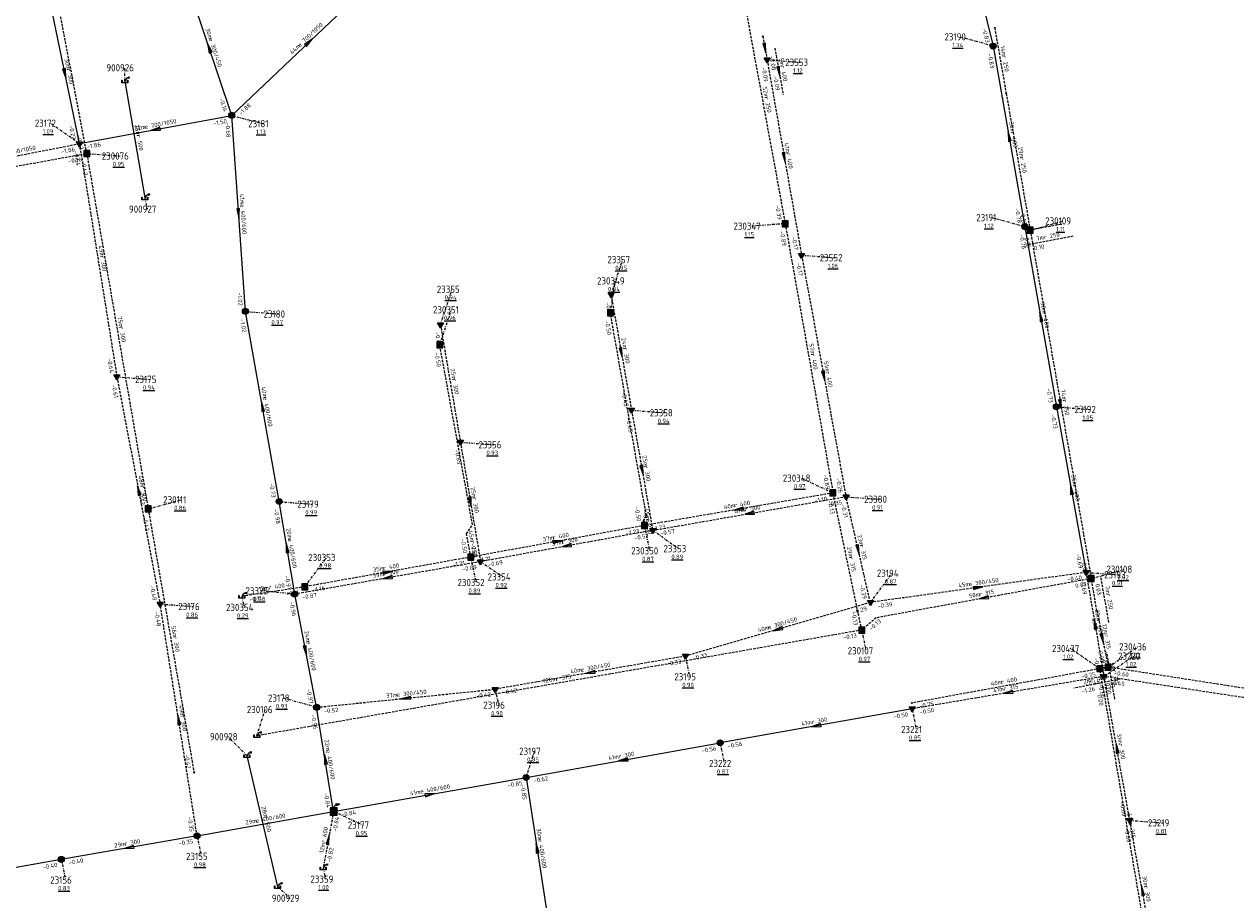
# Model space of a CAD drawing. Extents: x 188323 to 208361, y 565368 to 574910.
# Tile 150 of 256: x 201651 to 201904, y 569709 to 569892. Entities that reach past the tile are written whole.
import ezdxf

# ---------------------------------------------------------------- set-up
doc = ezdxf.new("R2010")
doc.units = 0
for name, pattern in [('BORDER', [1.75, 0.5, -0.25, 0.5, -0.25, 0, -0.25]), ('DASHDOT', [1, 0.5, -0.25, 0, -0.25]), ('DASHED', [0.75, 0.5, -0.25])]:
    doc.linetypes.add(name, pattern=pattern)
doc.layers.get('0').update_dxf_attribs({"linetype": 'CONTINUOUS'})
for name, color, linetype in [('RIO-AFM', 7, 'CONTINUOUS'), ('RIO-BOK', 7, 'CONTINUOUS'), ('RIO-DET', 7, 'CONTINUOUS'), ('RIO-KNP', 7, 'CONTINUOUS'), ('RIO-KNR', 7, 'CONTINUOUS'), ('RIO-LAG', 7, 'CONTINUOUS'), ('RIO-LAG_0B', 7, 'CONTINUOUS'), ('RIO-LAG_1B', 7, 'DASHED'), ('RIO-LAG_2B', 7, 'DASHED'), ('RIO-LAG_4', 7, 'BORDER'), ('RIO-LEN', 7, 'CONTINUOUS'), ('RIO-MVD', 1, 'CONTINUOUS'), ('RIO-VRB', 6, 'DASHDOT'), ('RIO-VRH', 7, 'CONTINUOUS')]:
    doc.layers.add(name, color=color, linetype=linetype)
doc.styles.add('RIO-TXT', font='isocp.shx')

# ---------------------------------------------------------------- blocks, each defined once
blk = doc.blocks.new('L_VHR')
blk.add_lwpolyline([(-0.5, 0), (0.5, 0), (-0.5, 0.15), (-0.5, -0.15), (0.5, 0)])
blk = doc.blocks.new('K_FIC')
blk.add_circle((0, 0), 0.0625)
at = {"style": 'RIO-TXT', "flags": 1}
blk.add_attdef('KNOOPNAAM', (2, 2), '', height=1, dxfattribs=at)
blk = doc.blocks.new('K_IPR')
blk.add_lwpolyline([(-0.5, -0.5), (0.5, -0.5), (0.5, 0.5), (-0.5, 0.5)], close=True)
blk.add_solid([(-0.5, 0.5), (0.5, 0.5), (-0.5, -0.5), (0.5, -0.5)])
at = {"style": 'RIO-TXT', "flags": 1}
blk.add_attdef('KNOOPNAAM', (2, 2), '', height=1, dxfattribs=at)
blk = doc.blocks.new('K_UTB')
blk.add_lwpolyline([(0.5, 0.15), (0.5, -0.3), (-0.5, -0.3), (-0.5, 0.15), (-0.45, 0.15), (-0.45, -0.25), (0, -0.25), (0.45, -0.25), (0.45, 0.15)], close=True)
blk.add_lwpolyline([(0.85, 0.6), (0.55, 0.65), (0.614828, 0.459583), (0.850842, 0.598937)])
blk.add_arc((0.85, -0.25), 0.85, 90, 180)
at = {"style": 'RIO-TXT', "flags": 1}
blk.add_attdef('KNOOPNAAM', (2, 2), '', height=1, dxfattribs=at)
blk = doc.blocks.new('K_IPG')
blk.add_circle((0, 0), 0.5)
for points in [[(0, 0), (-0.5, 0), (-0.433013, 0.25)], [(0, 0), (-0.433013, -0.25), (-0.5, 0)], [(0, 0), (-0.433013, 0.25), (-0.25, 0.433013)], [(0, 0), (-0.25, -0.433013), (-0.433013, -0.25)], [(0, 0), (-0.25, 0.433013), (0, 0.5)], [(0, 0), (0, -0.5), (-0.25, -0.433013)], [(0, 0), (0, 0.5), (0.25, 0.433013)], [(0, 0), (0.25, 0.433013), (0.433013, 0.25)], [(0, 0), (0.433013, 0.25), (0.5, 0)], [(0, 0), (0.5, 0), (0.433013, -0.25)], [(0, 0), (0.433013, -0.25), (0.25, -0.433013)], [(0, 0), (0.25, -0.433013), (0, -0.5)]]:
    blk.add_solid(points)
at = {"style": 'RIO-TXT', "flags": 1}
blk.add_attdef('KNOOPNAAM', (2, 2), '', height=1, dxfattribs=at)
blk = doc.blocks.new('K_IPD')
blk.add_lwpolyline([(-0.496027, 0.307994), (0.503973, 0.307994), (0.003973, -0.558031)], close=True)
blk.add_solid([(-0.496027, 0.307994), (0.503973, 0.307994), (0.003973, -0.558031)])
at = {"style": 'RIO-TXT', "flags": 1}
blk.add_attdef('KNOOPNAAM', (2, 2), '', height=1, dxfattribs=at)
blk = doc.blocks.new('K_OVL')
for points in [[(0.6, 0.6), (-0.6, 0.6), (-0.6, -0.6), (0.6, -0.6)], [(1, 1.25), (0.474823, 0.983111), (0.413034, 1.369554)]]:
    blk.add_lwpolyline(points, close=True)
blk.add_arc((0.81571, 0.439293), 0.83139, 77.193131, 168.854604)
blk.add_solid([(-0.6, 0.6), (0.6, 0.6), (-0.6, -0.6), (0.6, -0.6)])
at = {"style": 'RIO-TXT', "flags": 1}
blk.add_attdef('KNOOPNAAM', (2, 2), '', height=1, dxfattribs=at)
blk = doc.blocks.new('126_02______230008____230108_')
at = {"layer": 'RIO-LAG_1B'}
blk.add_line((0, 0), (-1.707, 9.671), dxfattribs=at)
at = {"layer": 'RIO-AFM', "style": 'RIO-TXT'}
blk.add_text('r 250', height=0.9, rotation=279.9965, dxfattribs=at).set_placement((-0.5479, 5.9864))
at = {"layer": 'RIO-BOK', "style": 'RIO-TXT'}
blk.add_text('0.03', height=0.9, rotation=279.9965, dxfattribs=at).set_placement((-2.842, 8.0489))
at = {"layer": 'RIO-LEN', "style": 'RIO-TXT'}
blk.add_text('7m', height=0.9, rotation=279.9965, dxfattribs=at).set_placement((-0.8299, 7.5817))
blk = doc.blocks.new('127_02______230009____230109_')
at = {"layer": 'RIO-LAG_1B'}
blk.add_line((0, 0), (-9.649, -1.832), dxfattribs=at)
at = {"layer": 'RIO-AFM', "style": 'RIO-TXT'}
blk.add_text('r 250', height=0.9, rotation=370.726, dxfattribs=at).set_placement((-5.9792, -0.6254))
at = {"layer": 'RIO-BOK', "style": 'RIO-TXT'}
blk.add_text('0.10', height=0.9, rotation=370.726, dxfattribs=at).set_placement((-8.0124, -2.946))
at = {"layer": 'RIO-LEN', "style": 'RIO-TXT'}
blk.add_text('7m', height=0.9, rotation=370.726, dxfattribs=at).set_placement((-7.5707, -0.928))
blk = doc.blocks.new('147_02______230184____230437_')
at = {"layer": 'RIO-LAG_1B'}
blk.add_line((0, 0), (-1.667, 9.678), dxfattribs=at)
at = {"layer": 'RIO-AFM', "style": 'RIO-TXT'}
blk.add_text('r 315', height=0.9, rotation=279.7605, dxfattribs=at).set_placement((-0.5231, 5.9887))
at = {"layer": 'RIO-BOK', "style": 'RIO-TXT'}
for p in [(-2.8086, 8.0606), (-1.9824, 3.2713)]:
    blk.add_text('0.00', height=0.9, rotation=279.7605, dxfattribs=at).set_placement(p)
at = {"layer": 'RIO-LEN', "style": 'RIO-TXT'}
blk.add_text('4m', height=0.9, rotation=279.7605, dxfattribs=at).set_placement((-0.7985, 7.5851))
blk = doc.blocks.new('182_02______230436____230437_')
at = {"layer": 'RIO-LAG_1B'}
blk.add_line((0, 0), (-9.632, -1.919), dxfattribs=at)
at = {"layer": 'RIO-AFM', "style": 'RIO-TXT'}
blk.add_text('r 400', height=0.9, rotation=371.2462, dxfattribs=at).set_placement((-5.9733, -0.6792))
at = {"layer": 'RIO-BOK', "style": 'RIO-TXT'}
for p in [(-7.9853, -3.018), (-3.7479, -2.1726)]:
    blk.add_text('-1.26', height=0.9, rotation=371.2462, dxfattribs=at).set_placement(p)
at = {"layer": 'RIO-LEN', "style": 'RIO-TXT'}
blk.add_text('2m', height=0.9, rotation=371.2462, dxfattribs=at).set_placement((-7.562, -0.9961))
blk = doc.blocks.new('216_02______23554_____23553_')
at = {"layer": 'RIO-LAG_2B'}
blk.add_line((0, 0), (1.764, -9.662), dxfattribs=at)
at = {"layer": 'RIO-VRH', "xscale": 2, "yscale": 2, "zscale": 2, "rotation": 280.3232}
blk.add_blockref('L_VHR', (0.882, -4.831), dxfattribs=at)
at = {"layer": 'RIO-AFM', "style": 'RIO-TXT'}
blk.add_text('r 400', height=0.9, rotation=280.3232, dxfattribs=at).set_placement((1.1802, -3.6784))
at = {"layer": 'RIO-BOK', "style": 'RIO-TXT'}
for s, p in [('-0.08', (-1.1257, -1.6286)), ('-0.09', (-0.3493, -5.8792))]:
    blk.add_text(s, height=0.9, rotation=280.3232, dxfattribs=at).set_placement(p)
at = {"layer": 'RIO-LEN', "style": 'RIO-TXT'}
blk.add_text('5m', height=0.9, rotation=280.3232, dxfattribs=at).set_placement((0.8891, -2.0848))

msp = doc.modelspace()

# ---------------------------------------------------------------- linework, layer by layer
at = {"layer": 'RIO-LAG'}
for p, q in [((201671.712, 569880.32), (201675.872, 569855.936)), ((201697.184, 569739.52), (201703.6, 569712.192))]:
    msp.add_line(p, q, dxfattribs=at)
at = {"layer": 'RIO-LAG_0B'}
for p, q in [((201843.696, 569925.504), (201852.928, 569887.616)), ((201694.016, 569873.152), (201726.288, 569903.744)), ((201694.016, 569873.152), (201684.608, 569901.248)), ((201662.256, 569867.264), (201656.176, 569896.512)), ((201852.928, 569887.616), (201859.552, 569849.92)), ((201662.256, 569867.264), (201694.016, 569873.152)), ((201696.88, 569832.256), (201694.016, 569873.152)), ((201859.552, 569849.92), (201866.128, 569812.352)), ((201703.936, 569792.576), (201696.88, 569832.256)), ((201866.128, 569812.352), (201872.304, 569777.792)), ((201707.168, 569773.248), (201703.936, 569792.576)), ((201711.744, 569749.632), (201707.168, 569773.248)), ((201715.296, 569727.872), (201711.744, 569749.632)), ((201836.016, 569749.312), (201795.952, 569742.208)), ((201755.472, 569734.976), (201795.952, 569742.208)), ((201715.296, 569727.872), (201755.472, 569734.976)), ((201755.472, 569734.976), (201759.968, 569705.472)), ((201686.8, 569722.816), (201715.296, 569727.872)), ((201686.8, 569722.816), (201658.464, 569717.888)), ((201658.464, 569717.888), (201629.152, 569712.704))]:
    msp.add_line(p, q, dxfattribs=at)
at = {"layer": 'RIO-LAG_1B'}
for p, q in [((201663.776, 569865.216), (201651.024, 569932.352)), ((201800.144, 569901.568), (201809.536, 569850.56)), ((201853.248, 569891.456), (201855.648, 569877.76)), ((201855.648, 569877.76), (201860.656, 569849.216)), ((201602.432, 569854.144), (201663.776, 569865.216)), ((201663.776, 569865.216), (201676.592, 569791.04)), ((201809.536, 569850.56), (201819.504, 569794.368)), ((201867.088, 569850.432), (201860.656, 569849.216)), ((201860.656, 569849.216), (201873.408, 569776.512)), ((201819.504, 569794.368), (201780.16, 569787.584)), ((201825.504, 569765.76), (201819.504, 569794.368)), ((201676.592, 569791.04), (201686.176, 569736)), ((201780.16, 569787.584), (201743.92, 569780.992)), ((201743.92, 569780.992), (201709.28, 569774.784)), ((201874.576, 569769.792), (201873.408, 569776.512)), ((201709.28, 569774.784), (201696.128, 569772.8)), ((201874.576, 569769.792), (201876.928, 569758.016)), ((201825.504, 569765.76), (201699.264, 569743.68)), ((201876.928, 569758.016), (201875.168, 569757.696)), ((201975.632, 569742.656), (201876.928, 569758.016)), ((201875.168, 569757.696), (201835.952, 569750.528)), ((201875.824, 569753.856), (201875.168, 569757.696)), ((201875.824, 569753.856), (201885.904, 569695.104))]:
    msp.add_line(p, q, dxfattribs=at)
for points in [[(201780.16, 569787.584), (201779.984, 569788.544), (201780.56, 569789.632), (201773.04, 569831.936)], [(201743.92, 569780.992), (201743.024, 569785.856), (201744.288, 569787.712), (201737.44, 569825.28)], [(201873.408, 569776.512), (201828.544, 569768.32), (201825.504, 569765.76)]]:
    msp.add_lwpolyline(points, dxfattribs=at)
at = {"layer": 'RIO-LAG_2B'}
for p, q in [((201804.864, 569889.664), (201805.744, 569884.8)), ((201805.744, 569884.8), (201812.96, 569843.968)), ((201635.296, 569862.016), (201662.256, 569867.264)), ((201662.256, 569867.264), (201670.064, 569818.624)), ((201812.96, 569843.968), (201822.224, 569793.6)), ((201773.184, 569835.712), (201777.472, 569811.648)), ((201737.584, 569829.504), (201741.744, 569804.992)), ((201670.064, 569818.624), (201679.088, 569771.2)), ((201777.472, 569811.648), (201781.888, 569786.56)), ((201741.744, 569804.992), (201745.952, 569780.032)), ((201781.888, 569786.56), (201822.224, 569793.6)), ((201827.296, 569771.52), (201822.224, 569793.6)), ((201781.888, 569786.56), (201745.952, 569780.032)), ((201745.952, 569780.032), (201707.168, 569773.248)), ((201872.304, 569777.792), (201827.296, 569771.52)), ((201872.304, 569777.792), (201876.048, 569756.096)), ((201686.8, 569722.816), (201679.088, 569771.2)), ((201827.296, 569771.52), (201788.704, 569760.32)), ((201788.704, 569760.32), (201748.992, 569753.408)), ((201876.048, 569756.096), (201836.016, 569749.312)), ((201881.456, 569726.016), (201876.048, 569756.096)), ((201963.84, 569742.72), (201876.048, 569756.096)), ((201711.744, 569749.632), (201748.992, 569753.408)), ((201886.656, 569696.704), (201881.456, 569726.016))]:
    msp.add_line(p, q, dxfattribs=at)
at = {"layer": 'RIO-LAG_4'}
msp.add_line((201715.296, 569727.872), (201713.104, 569716.096), dxfattribs=at)
at = {"layer": 'RIO-VRB'}
for p, q in [((201852.93, 569887.62), (201845.9621, 569889.5465)), ((201805.75, 569884.77), (201812.7175, 569884.2413)), ((201671.71, 569880.32), (201671.7097, 569883.095)), ((201662.25, 569867.29), (201656.1219, 569871.5259)), ((201694.01, 569873.15), (201700.6582, 569871.43)), ((201663.77, 569865.21), (201670.7375, 569864.6813)), ((201675.88, 569855.93), (201676.4135, 569853.6016)), ((201859.55, 569849.9), (201852.5821, 569851.8265)), ((201809.53, 569850.57), (201802.5629, 569850.0391)), ((201860.65, 569849.2), (201867.6175, 569851.1287)), ((201812.96, 569843.99), (201819.9275, 569843.4613)), ((201773.19, 569835.71), (201775.609, 569843.0586)), ((201773.04, 569831.93), (201774.0941, 569838.6129)), ((201737.59, 569829.52), (201740.009, 569836.8686)), ((201696.88, 569832.24), (201703.8475, 569831.7113)), ((201737.44, 569825.26), (201739.859, 569832.6086)), ((201670.07, 569818.6), (201677.0375, 569818.0713)), ((201777.48, 569811.63), (201784.4475, 569811.1013)), ((201866.13, 569812.33), (201873.0975, 569811.8013)), ((201741.75, 569804.97), (201748.7175, 569804.4413)), ((201819.51, 569794.34), (201812.861, 569797.4579)), ((201822.23, 569793.57), (201829.1975, 569793.0413)), ((201676.59, 569791.02), (201683.5575, 569792.9487)), ((201703.94, 569792.55), (201710.9075, 569792.0213)), ((201780.16, 569787.58), (201781.2141, 569782.2971)), ((201781.89, 569786.59), (201787.3094, 569782.7419)), ((201709.28, 569774.79), (201713.8272, 569780.9102)), ((201743.92, 569780.96), (201744.9741, 569775.6771)), ((201745.96, 569780.05), (201750.6134, 569776.8447)), ((201873.4, 569776.51), (201880.3675, 569778.4387)), ((201827.3, 569771.49), (201831.8472, 569777.6102)), ((201872.3, 569777.8), (201879.2675, 569777.2713)), ((201707.16, 569773.25), (201700.085, 569773.9478)), ((201679.09, 569771.19), (201686.0575, 569770.6613)), ((201696.13, 569772.81), (201696.6635, 569770.4816)), ((201825.51, 569765.73), (201826.3906, 569761.432)), ((201788.7, 569760.3), (201789.5806, 569756.002)), ((201875.16, 569757.67), (201869.0319, 569761.9059)), ((201876.05, 569756.08), (201882.1769, 569760.3178)), ((201876.92, 569758.02), (201883.0469, 569762.2578)), ((201749, 569753.4), (201749.7071, 569750.0868)), ((201711.75, 569749.63), (201704.7821, 569751.5565)), ((201699.27, 569743.69), (201701.0052, 569749.1592)), ((201836.02, 569749.3), (201836.9006, 569745.002)), ((201697.19, 569739.53), (201693.3015, 569743.4912)), ((201755.47, 569734.99), (201757.2052, 569740.4592)), ((201795.95, 569742.22), (201796.8306, 569737.922)), ((201715.3, 569727.9), (201721.4269, 569725.0622)), ((201881.45, 569726.04), (201888.4175, 569725.5113)), ((201686.8, 569722.82), (201687.6806, 569718.522)), ((201658.46, 569717.88), (201659.3406, 569713.582)), ((201713.1, 569716.1), (201713.6335, 569713.7716)), ((201703.6, 569712.21), (201706.2191, 569709.7881))]:
    msp.add_line(p, q, dxfattribs=at)

# ---------------------------------------------------------------- block references
at = {"layer": 'RIO-DET'}
for name, p in [('216_02______23554_____23553_', (201807.36, 569887.168)), ('127_02______230009____230109_', (201869.584, 569847.936)), ('126_02______230008____230108_', (201877.088, 569767.296)), ('147_02______230184____230437_', (201878.32, 569751.36)), ('182_02______230436____230437_', (201879.424, 569755.52))]:
    msp.add_blockref(name, p, dxfattribs=at)
at = {"layer": 'RIO-KNP', "xscale": 1.25, "yscale": 1.25, "zscale": 1.25}
for name, p in [('K_FIC', (201804.864, 569889.664)), ('K_FIC', (201853.248, 569891.456)), ('K_IPG', (201852.928, 569887.616)), ('K_IPD', (201805.744, 569884.8)), ('K_UTB', (201671.712, 569880.32)), ('K_FIC', (201855.648, 569877.76)), ('K_IPG', (201694.016, 569873.152)), ('K_IPD', (201662.256, 569867.264)), ('K_IPR', (201663.776, 569865.216)), ('K_UTB', (201675.872, 569855.936)), ('K_IPR', (201809.536, 569850.56)), ('K_IPG', (201859.552, 569849.92)), ('K_IPR', (201860.656, 569849.216)), ('K_FIC', (201867.088, 569850.432)), ('K_IPD', (201812.96, 569843.968)), ('K_IPD', (201773.184, 569835.712)), ('K_IPG', (201696.88, 569832.256)), ('K_IPR', (201773.04, 569831.936)), ('K_IPD', (201737.584, 569829.504)), ('K_IPR', (201737.44, 569825.28)), ('K_IPD', (201670.064, 569818.624)), ('K_IPD', (201777.472, 569811.648)), ('K_IPG', (201866.128, 569812.352)), ('K_IPD', (201741.744, 569804.992)), ('K_IPG', (201703.936, 569792.576)), ('K_IPR', (201819.504, 569794.368)), ('K_IPD', (201822.224, 569793.6)), ('K_IPR', (201676.592, 569791.04)), ('K_IPR', (201780.16, 569787.584)), ('K_IPD', (201781.888, 569786.56)), ('K_IPR', (201743.92, 569780.992)), ('K_IPD', (201745.952, 569780.032)), ('K_IPD', (201872.304, 569777.792)), ('K_IPR', (201709.28, 569774.784)), ('K_IPR', (201873.408, 569776.512)), ('K_UTB', (201696.128, 569772.8)), ('K_IPG', (201707.168, 569773.248)), ('K_IPD', (201679.088, 569771.2)), ('K_IPD', (201827.296, 569771.52)), ('K_FIC', (201874.576, 569769.792)), ('K_IPR', (201825.504, 569765.76)), ('K_IPD', (201788.704, 569760.32)), ('K_IPR', (201875.168, 569757.696)), ('K_IPR', (201876.928, 569758.016)), ('K_IPD', (201876.048, 569756.096)), ('K_IPD', (201748.992, 569753.408)), ('K_FIC', (201875.824, 569753.856)), ('K_IPG', (201711.744, 569749.632)), ('K_FIC', (201835.952, 569750.528)), ('K_IPD', (201836.016, 569749.312)), ('K_UTB', (201699.264, 569743.68)), ('K_IPG', (201795.952, 569742.208)), ('K_UTB', (201697.184, 569739.52)), ('K_FIC', (201686.176, 569736)), ('K_IPG', (201755.472, 569734.976)), ('K_OVL', (201715.296, 569727.872)), ('K_IPD', (201881.456, 569726.016)), ('K_IPG', (201686.8, 569722.816)), ('K_IPG', (201658.464, 569717.888)), ('K_UTB', (201713.104, 569716.096)), ('K_UTB', (201703.6, 569712.192))]:
    msp.add_blockref(name, p, dxfattribs=at)
at = {"layer": 'RIO-VRH', "xscale": 2, "yscale": 2, "zscale": 2}
for p, rotation in [((201710.15, 569888.45), 43.4652), ((201689.31, 569887.21), 108.4911), ((201805.305, 569887.215), 280.3232), ((201659.215, 569881.915), 281.7316), ((201678.13, 569870.22), 190.4529), ((201856.24, 569868.76), 459.9623), ((201809.355, 569864.38), 280.0345), ((201695.445, 569852.695), 274.0216), ((201862.84, 569831.115), 459.9421), ((201775.335, 569823.67), 280.1097), ((201817.595, 569818.78), 280.4258), ((201700.41, 569812.395), 100.0943), ((201867.025, 569812.855), 279.9567), ((201779.685, 569799.11), 279.9965), ((201674.58, 569794.895), 460.7801), ((201869.215, 569795.065), 460.139), ((201743.855, 569792.51), 279.5972), ((201799.835, 569790.96), 189.7468), ((201802.06, 569790.08), 189.8157), ((201705.55, 569782.9), 99.4801), ((201762.04, 569784.27), 370.3511), ((201763.925, 569783.32), 190.315), ((201824.765, 569782.53), 282.9398), ((201726.6, 569777.875), 370.0984), ((201726.56, 569776.65), 189.9396), ((201849.8, 569774.645), 367.9813), ((201850.975, 569772.42), 190.3353), ((201874.175, 569766.94), 459.8037), ((201808, 569765.895), 196.1651), ((201875.75, 569763.915), 281.2337), ((201709.455, 569761.44), 281.005), ((201768.85, 569756.85), 189.8587), ((201856.035, 569752.69), 189.6122), ((201730.375, 569751.515), 185.7785), ((201682.945, 569747.005), 99.0647), ((201815.985, 569745.76), 190.0192), ((201878.75, 569741.06), 100.1987), ((201713.525, 569738.765), 99.2865), ((201775.71, 569738.605), 190.1256), ((201735.385, 569731.445), 10.0086), ((201714.2, 569722), 439.431), ((201672.63, 569720.35), 189.887), ((201757.72, 569720.245), 458.6843), ((201884.05, 569711.37), 100.0584)]:
    msp.add_blockref('L_VHR', p, dxfattribs=dict(at, rotation=rotation))

# ---------------------------------------------------------------- texts
at = {"layer": 'RIO-AFM', "style": 'RIO-TXT'}
for s, rotation, p in [('e 700/1050', 43.4652, (201708.2382, 569887.3267)), ('e 300/450', 288.4911, (201689.1926, 569889.1641)), ('r 250', 279.9587, (201854.7962, 569885.4856)), ('r 300', 281.7316, (201659.5487, 569882.8118)), ('r 250', 280.4355, (201805.2007, 569876.9457)), ('e 700/1050', 10.4529, (201675.9152, 569870.3198)), ('r 500', 279.7102, (201674.1584, 569869.0096)), ('r 400', 279.9623, (201856.6038, 569869.6467)), ('e 700/1050', 11.1207, (201646.5542, 569864.714)), ('r 400', 280.0345, (201809.7187, 569865.2673)), ('r 250', 279.9577, (201858.506, 569864.366)), ('e 400/600', 274.0216, (201695.8232, 569854.6167)), ('r 300', 279.1324, (201666.54, 569843.8272)), ('r 400', 279.9421, (201863.204, 569832.0018)), ('r 300', 279.812, (201670.5577, 569829.0028)), ('r 300', 280.1097, (201775.6923, 569824.5567)), ('r 400', 280.0724, (201814.888, 569823.3436)), ('r 400', 280.4258, (201817.9557, 569819.6702)), ('r 300', 279.6255, (201740.0348, 569818.1291)), ('e 400/600', 280.0942, (201700.5826, 569814.3456)), ('r 250', 279.9567, (201867.4, 569813.7438)), ('r 300', 279.9965, (201780.0443, 569799.9962)), ('r 300', 280.7801, (201674.9342, 569795.7874)), ('r 400', 280.139, (201869.575, 569795.9529)), ('r 300', 279.5972, (201744.2204, 569793.3935)), ('r 400', 369.7468, (201798.9495, 569791.3275)), ('r 300', 9.8157, (201801.1765, 569790.4346)), ('r 250', 279.8492, (201780.4289, 569788.9541)), ('r 400', 370.3511, (201761.1508, 569784.6272)), ('e 400/600', 279.4801, (201705.737, 569784.848)), ('r 250', 280.395, (201743.8167, 569784.3027)), ('r 300', 370.315, (201763.0362, 569783.6777)), ('r 315', 282.9398, (201825.0774, 569783.4334)), ('r 315', 281.8521, (201822.8416, 569780.9326)), ('r 300', 369.9396, (201725.6734, 569777.0144)), ('r 400', 370.0984, (201725.7127, 569778.2356)), ('r 400', 368.5619, (201701.8287, 569774.1774)), ('e 300/450', 367.9813, (201847.8567, 569774.8907)), ('r 315', 370.3353, (201850.0853, 569772.7801)), ('e 300/450', 376.165, (201806.042, 569765.86)), ('r 400', 279.8037, (201874.5362, 569767.8248)), ('r 300', 279.8936, (201681.7554, 569764.3922)), ('e 400/600', 281.005, (201709.5915, 569763.3926)), ('r 315', 281.2337, (201876.0858, 569764.8082)), ('e 300/450', 369.8587, (201766.9, 569757.0303)), ('r 315', 369.9023, (201761.7646, 569755.1493)), ('r 400', 370.2768, (201854.6662, 569754.4743)), ('e 300/450', 5.7785, (201728.4442, 569751.8221)), ('r 315', 369.6122, (201855.1505, 569753.0598)), ('r 300', 279.0647, (201683.326, 569747.8865)), ('r 300', 370.0192, (201815.0976, 569746.1235)), ('e 400/600', 279.2865, (201713.7194, 569740.7121)), ('r 300', 10.1256, (201774.8245, 569738.9548)), ('r 300', 280.1987, (201879.1077, 569741.9478)), ('e 400/600', 10.0086, (201733.4365, 569731.6088)), ('e 400/600', 10.1056, (201699.1016, 569725.5206)), ('r 500', 283.212, (201700.7048, 569726.7754)), ('r 315', 279.7454, (201881.2338, 569725.3465)), ('r 600', 439.431, (201713.5567, 569721.2956)), ('r 300', 369.887, (201671.7443, 569720.7119)), ('e 400/600', 278.6843, (201757.9373, 569722.1905)), ('r 300', 280.0584, (201884.4097, 569712.2567))]:
    msp.add_text(s, height=0.9, rotation=rotation, dxfattribs=at).set_placement(p)
at = {"layer": 'RIO-BOK', "style": 'RIO-TXT'}
for s, rotation, p in [('-0.83', 283.7053, (201850.6205, 569891.277)), ('-0.83', 279.9623, (201851.7941, 569885.9986)), ('-0.09', 280.0345, (201804.6161, 569883.1471)), ('-0.14', 288.4911, (201691.3978, 569876.5996)), ('-1.88', 43.4652, (201695.989, 569873.097)), ('-1.50', 10.4529, (201690.2318, 569871.0293)), ('-0.68', 274.0216, (201692.7123, 569871.6549)), ('-0.22', 281.7316, (201660.0622, 569871.0229)), ('-0.42', 280.7558, (201661.67, 569868.9843)), ('-1.86', 11.1207, (201658.4968, 569865.1254)), ('-1.86', 10.4529, (201663.8806, 569866.1672)), ('-0.16', 10.22, (201659.9832, 569863.1046)), ('-0.64', 279.1324, (201661.0907, 569865.6852)), ('-0.42', 279.812, (201662.6298, 569863.5916)), ('-0.39', 280.4355, (201807.4408, 569854.3546)), ('-0.78', 279.9623, (201857.4837, 569853.6999)), ('0.10', 279.9577, (201858.6719, 569852.4668)), ('-0.89', 280.0724, (201808.3972, 569848.9464)), ('-0.17', 280.0345, (201810.8909, 569847.7876)), ('-0.78', 279.9421, (201858.4135, 569848.279)), ('0.10', 279.9567, (201859.5139, 569847.5787)), ('-0.17', 280.4258, (201811.8372, 569842.3594)), ('-1.02', 274.0216, (201695.2199, 569836.2335)), ('-0.35', 280.1097, (201772.0582, 569834.0857)), ('-1.02', 280.0942, (201695.7478, 569830.616)), ('-0.50', 280.084, (201771.9075, 569830.3062)), ('-0.46', 279.6255, (201736.4446, 569827.9053)), ('-0.50', 280.3518, (201736.3151, 569823.6309)), ('-0.64', 279.1324, (201668.0658, 569822.431)), ('-0.61', 280.7801, (201668.9573, 569816.9625)), ('-0.73', 279.9421, (201864.0649, 569816.1309)), ('-0.45', 280.1097, (201775.3954, 569815.4227)), ('-0.45', 279.9965, (201776.345, 569810.0079)), ('-0.73', 280.139, (201864.9991, 569810.7051)), ('-0.65', 279.5972, (201740.6038, 569803.3558)), ('-0.73', 280.0942, (201701.8663, 569796.3448)), ('-0.89', 280.0724, (201817.4481, 569798.1383)), ('-0.26', 280.4258, (201820.1412, 569797.3541)), ('-0.42', 279.812, (201674.5568, 569794.8293)), ('-1.10', 369.7468, (201815.7026, 569792.2885)), ('-0.98', 279.4801, (201702.7905, 569790.9382)), ('-0.50', 279.8492, (201778.0779, 569791.38)), ('-0.35', 9.8157, (201818.4281, 569791.4914)), ('-0.13', 281.8521, (201818.4282, 569792.682)), ('-0.31', 282.9398, (201821.1798, 569791.8917)), ('-0.42', 279.8936, (201675.4521, 569789.3999)), ('-0.57', 279.9965, (201779.8134, 569790.3871)), ('-1.23', 370.3511, (201776.3746, 569785.4864)), ('-0.57', 370.315, (201778.1036, 569784.4987)), ('-1.23', 369.7468, (201781.7773, 569786.4382)), ('-0.57', 9.8157, (201783.508, 569785.4492)), ('-0.50', 280.395, (201741.8043, 569784.7406)), ('-0.69', 279.5972, (201743.9099, 569783.8612)), ('-1.21', 370.3511, (201745.5493, 569779.8354)), ('-0.69', 280.139, (201870.2199, 569781.5935)), ('-1.21', 370.0984, (201740.126, 569778.8822)), ('-0.69', 369.9396, (201742.1597, 569777.9853)), ('-0.69', 370.315, (201747.5886, 569778.9243)), ('0.03', 279.9567, (201871.4499, 569779.7824)), ('-0.97', 279.4801, (201705.114, 569777.0654)), ('-0.40', 367.9813, (201868.4309, 569775.8702)), ('0.03', 370.3353, (201870.144, 569774.5201)), ('-0.69', 279.8037, (201871.1596, 569776.1817)), ('-0.48', 280.7801, (201676.9759, 569774.9611)), ('-0.11', 368.5619, (201697.7234, 569771.635)), ('-0.11', 368.5619, (201705.4337, 569772.801)), ('-0.87', 369.9396, (201708.7812, 569772.1137)), ('-1.16', 370.0984, (201710.9043, 569773.6582)), ('-0.39', 282.9398, (201825.0294, 569775.1753)), ('-0.96', 281.005, (201706.0538, 569771.6082)), ('-0.29', 376.165, (201823.746, 569769.0259)), ('-0.39', 367.9813, (201828.8814, 569770.2989)), ('-0.48', 279.0647, (201677.9288, 569769.5866)), ('-0.13', 281.8521, (201823.3139, 569769.4584)), ('-0.13', 400.5351, (201827.4838, 569765.5771)), ('0.03', 281.2337, (201873.4803, 569768.1638)), ('-0.13', 369.9023, (201821.6985, 569763.7232)), ('-0.33', 376.165, (201790.4348, 569759.3462)), ('0.00', 281.2337, (201874.8589, 569761.2407)), ('-0.33', 369.8587, (201784.8969, 569758.2413)), ('-0.66', 279.8037, (201873.9841, 569759.8837)), ('-0.75', 370.2768, (201871.3718, 569755.5833)), ('-0.45', 369.6122, (201872.238, 569754.0379)), ('-0.45', 351.3671, (201877.2248, 569754.4865)), ('-0.60', 351.1562, (201878.0889, 569756.4222)), ('-0.97', 281.005, (201709.606, 569753.3902)), ('-0.42', 5.7785, (201745.0613, 569751.5942)), ('-0.42', 369.8587, (201750.6196, 569752.2614)), ('-0.66', 280.1987, (201874.9208, 569754.4539)), ('-0.75', 370.2768, (201837.5778, 569749.4332)), ('0.00', 279.7454, (201874.6779, 569752.2129)), ('-0.96', 279.2865, (201710.595, 569748.0221)), ('-0.52', 5.7785, (201713.2836, 569748.3781)), ('-0.50', 370.0192, (201832.2221, 569747.2308)), ('-0.50', 369.6122, (201837.6346, 569748.1544)), ('-0.56', 10.1256, (201792.1592, 569740.1208)), ('-0.56', 370.0192, (201797.5727, 569741.0859)), ('-0.42', 279.8936, (201684.1293, 569739.7941)), ('-0.62', 10.1256, (201757.0941, 569733.8579)), ('-0.85', 10.0086, (201751.6746, 569732.8985)), ('-0.85', 278.6843, (201754.2982, 569733.3943)), ('-0.84', 279.2865, (201713.2686, 569731.7219)), ('-0.84', 10.0086, (201716.9218, 569726.7646)), ('-0.60', 280.1987, (201879.3632, 569729.8304)), ('-0.35', 279.0647, (201684.8002, 569726.653)), ('-0.84', 439.431, (201715.92, 569723.6141)), ('-0.60', 280.0584, (201880.3168, 569724.4167)), ('-0.35', 369.887, (201682.999, 569720.7522)), ('-0.82', 439.431, (201714.7321, 569717.2205)), ('-0.40', 369.887, (201660.0801, 569716.7422)), ('-0.40', 370.0025, (201654.6629, 569715.8051))]:
    msp.add_text(s, height=0.9, rotation=rotation, dxfattribs=at).set_placement(p)
at = {"layer": 'RIO-KNR', "style": 'RIO-TXT'}
for s, p in [('23190', (201842.7746, 569888.7965)), ('23553', (201809.53, 569883.4913)), ('900926', (201667.8847, 569882.345)), ('23172', (201652.9344, 569870.7759)), ('23181', (201697.4707, 569870.68)), ('230076', (201666.9125, 569863.9313)), ('900927', (201672.5885, 569852.8516)), ('23191', (201849.3946, 569851.0765)), ('230109', (201863.7925, 569850.3787)), ('230347', (201798.7379, 569849.2891)), ('23357', (201772.4215, 569842.3086)), ('23552', (201816.74, 569842.7113)), ('230349', (201770.2691, 569837.8629)), ('23355', (201736.8215, 569836.1186)), ('23180', (201700.66, 569830.9613)), ('230351', (201736.034, 569831.8586)), ('23175', (201673.85, 569817.3213)), ('23358', (201781.26, 569810.3513)), ('23192', (201869.91, 569811.0513)), ('23356', (201745.53, 569803.6913)), ('230348', (201809.036, 569796.7079)), ('230111', (201679.7325, 569792.1987)), ('23380', (201826.01, 569792.2913)), ('23179', (201707.72, 569791.2713)), ('230350', (201777.3891, 569781.5471)), ('23353', (201784.1219, 569781.9919)), ('230353', (201710.0022, 569780.1602)), ('23194', (201828.6597, 569776.8602)), ('23193', (201876.08, 569776.5213)), ('230108', (201876.5425, 569777.6887)), ('230352', (201741.1491, 569774.9271)), ('23354', (201747.4259, 569776.0947)), ('23325', (201696.8975, 569773.1978)), ('23176', (201682.87, 569769.9113)), ('230354', (201692.8385, 569769.7316)), ('230436', (201879.2219, 569761.5078)), ('230107', (201822.5656, 569760.682)), ('230437', (201865.2069, 569761.1559)), ('23220', (201878.9894, 569759.5678)), ('23195', (201786.3931, 569755.252)), ('23178', (201701.5946, 569750.8065)), ('23196', (201746.5196, 569749.3368)), ('230106', (201697.1802, 569748.4092)), ('23221', (201833.7131, 569744.252)), ('900928', (201689.4765, 569742.7412)), ('23197', (201754.0177, 569739.7092)), ('23222', (201793.6431, 569737.172)), ('23177', (201718.2394, 569724.3122)), ('23219', (201885.23, 569724.7613)), ('23155', (201684.4931, 569717.772)), ('23156', (201656.1531, 569712.832)), ('23359', (201710.446, 569713.0216)), ('900929', (201702.3941, 569709.0381))]:
    msp.add_text(s, height=1.5, dxfattribs=at).set_placement(p)
at = {"layer": 'RIO-LEN', "style": 'RIO-TXT'}
for s, rotation, p in [('30m', 288.4911, (201688.5065, 569891.2122)), ('44m', 43.4652, (201706.6706, 569885.8406)), ('14m', 279.9587, (201854.4216, 569887.6129)), ('30m', 281.7316, (201659.1084, 569884.9265)), ('52m', 280.4355, (201804.8084, 569879.0698)), ('38m', 279.9623, (201856.2291, 569871.774)), ('32m', 10.4529, (201673.791, 569869.9279)), ('25m', 279.7102, (201673.7931, 569871.1385)), ('41m', 280.0345, (201809.3413, 569867.3941)), ('29m', 279.9577, (201858.1315, 569866.4933)), ('41m', 274.0216, (201695.6707, 569856.7713)), ('49m', 279.1324, (201666.1962, 569845.9596)), ('38m', 279.9421, (201862.8301, 569834.1291)), ('75m', 279.812, (201670.1885, 569831.131)), ('24m', 280.1097, (201775.3121, 569826.683)), ('57m', 280.0724, (201814.5091, 569825.4701)), ('51m', 280.4258, (201817.5638, 569821.7943)), ('25m', 279.6255, (201739.6726, 569820.2585)), ('40m', 280.0942, (201700.203, 569816.472)), ('74m', 279.9567, (201867.0255, 569815.871)), ('25m', 279.9965, (201779.6683, 569802.1232)), ('35m', 280.139, (201869.1937, 569798.079)), ('48m', 280.7801, (201674.5292, 569797.9091)), ('25m', 279.5972, (201743.8593, 569795.5231)), ('45m', 279.8492, (201780.0584, 569791.082)), ('40m', 369.7468, (201796.8209, 569790.9605)), ('41m', 9.8157, (201799.0481, 569790.0663)), ('20m', 279.4801, (201705.3802, 569786.9783)), ('45m', 280.395, (201743.4259, 569786.4271)), ('23m', 282.9398, (201824.5927, 569785.5383)), ('37m', 370.3511, (201759.0262, 569784.2377)), ('37m', 370.315, (201760.9113, 569783.2895)), ('29m', 281.8521, (201822.3969, 569783.0463)), ('35m', 370.0984, (201723.5864, 569777.8555)), ('39m', 369.9396, (201723.546, 569776.6402)), ('45m', 367.9813, (201845.7178, 569774.5894)), ('13m', 368.5619, (201699.693, 569773.8545)), ('50m', 370.3353, (201847.9606, 569772.3912)), ('22m', 279.8037, (201874.1674, 569769.953)), ('56m', 279.8936, (201681.3832, 569766.5199)), ('24m', 281.005, (201709.1781, 569765.5126)), ('40m', 376.165, (201803.9678, 569765.2572)), ('12m', 281.2337, (201875.664, 569766.9266)), ('40m', 369.8587, (201764.7721, 569756.6591)), ('128m', 369.9023, (201759.1052, 569754.6832)), ('40m', 370.2768, (201852.5411, 569754.0876)), ('41m', 369.6122, (201853.0211, 569752.6978)), ('37m', 5.7785, (201726.2952, 569751.6046)), ('49m', 279.0647, (201682.9846, 569750.0194)), ('41m', 370.0192, (201812.9708, 569745.7464)), ('22m', 279.2865, (201713.3698, 569742.8436)), ('31m', 280.1987, (201878.7242, 569744.0735)), ('41m', 10.1256, (201772.6981, 569738.575)), ('41m', 10.0086, (201731.3094, 569731.2334)), ('28m', 283.212, (201700.21, 569728.878)), ('60m', 279.7454, (201880.8671, 569727.4752)), ('29m', 10.1056, (201696.9751, 569725.1415)), ('30m', 278.6843, (201757.6101, 569724.3255)), ('29m', 369.887, (201669.6166, 569720.3396)), ('12m', 439.431, (201713.1622, 569719.1719)), ('30m', 280.0584, (201884.0314, 569714.3834))]:
    msp.add_text(s, height=0.9, rotation=rotation, dxfattribs=at).set_placement(p)
at = {"layer": 'RIO-MVD', "style": 'RIO-TXT'}
for s, p in [('%%U1.34', (201844.4321, 569887.3965)), ('%%U1.12', (201811.1875, 569882.0913)), ('%%U1.09', (201654.5919, 569869.3759)), ('%%U1.13', (201699.1282, 569869.28)), ('%%U0.95', (201669.2075, 569862.5313)), ('%%U1.15', (201801.0329, 569847.8891)), ('%%U1.12', (201851.0521, 569849.6765)), ('%%U1.11', (201866.0875, 569848.9787)), ('%%U0.95', (201774.079, 569840.9086)), ('%%U1.06', (201818.3975, 569841.3113)), ('%%U0.94', (201772.5641, 569836.4629)), ('%%U0.94', (201738.479, 569834.7186)), ('%%U0.96', (201738.329, 569830.4586)), ('%%U0.97', (201702.3175, 569829.5613)), ('%%U0.94', (201675.5075, 569815.9213)), ('%%U0.94', (201782.9175, 569808.9513)), ('%%U1.05', (201871.5675, 569809.6513)), ('%%U0.93', (201747.1875, 569802.2913)), ('%%U0.97', (201811.331, 569795.3079)), ('%%U0.86', (201682.0275, 569790.7987)), ('%%U0.99', (201709.3775, 569789.8713)), ('%%U0.91', (201827.6675, 569790.8913)), ('%%U0.87', (201779.6841, 569780.1471)), ('%%U0.89', (201785.7794, 569780.5919)), ('%%U0.98', (201712.2972, 569778.7602)), ('%%U0.92', (201749.0834, 569774.6947)), ('%%U0.87', (201830.3172, 569775.4602)), ('%%U0.91', (201877.7375, 569775.1213)), ('%%U0.92', (201878.8375, 569776.2887)), ('%%U0.89', (201743.4441, 569773.5271)), ('%%U0.98', (201698.555, 569771.7978)), ('%%U0.86', (201684.5275, 569768.5113)), ('%%U0.29', (201695.1335, 569768.3316)), ('%%U1.02', (201867.5019, 569759.7559)), ('%%U1.02', (201881.5169, 569760.1078)), ('%%U0.97', (201824.8606, 569759.282)), ('%%U1.02', (201880.6469, 569758.1678)), ('%%U0.90', (201788.0506, 569753.852)), ('%%U0.93', (201703.2521, 569749.4065)), ('%%U0.90', (201748.1771, 569747.9368)), ('%%U0.85', (201835.3706, 569742.852)), ('%%U0.85', (201755.6752, 569738.3092)), ('%%U0.87', (201795.3006, 569735.772)), ('%%U0.95', (201719.8969, 569722.9122)), ('%%U0.81', (201886.8875, 569723.3613)), ('%%U0.98', (201686.1506, 569716.372)), ('%%U0.83', (201657.8106, 569711.432)), ('%%U1.00', (201712.1035, 569711.6216))]:
    msp.add_text(s, height=0.9, dxfattribs=at).set_placement(p)

doc.saveas('drawing.dxf')
